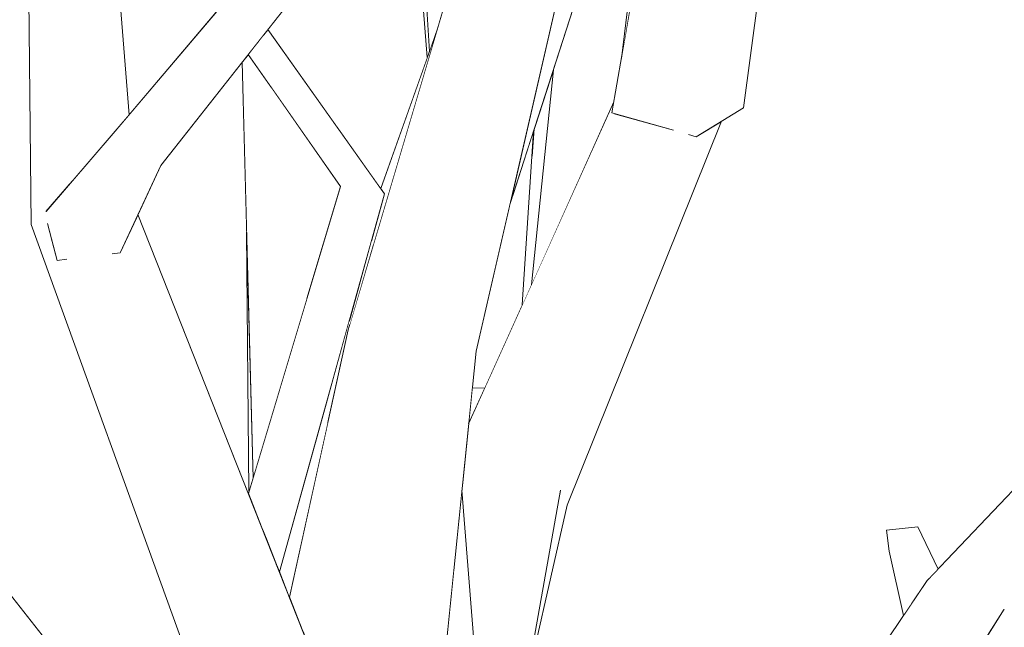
# Model space of a CAD drawing. Extents: x -289599 to -184549, y 66678 to 295474.
# Tile 156 of 256: x -266319 to -266200, y 71768 to 71842. Entities that reach past the tile are written whole.
import ezdxf

# ---------------------------------------------------------------- set-up
doc = ezdxf.new("R2010")
doc.units = 0
doc.header["$MEASUREMENT"] = 0
doc.linetypes.add('Wipeout_Contour', pattern=[1000, 0, -1000])
doc.layers.add('arch drzewa', color=8, linetype='Continuous')
doc.layers.add('Model Ściany', color=8, linetype='Continuous')
doc.layers.add('arch drzewa_Nr_Pióra__4', color=8, linetype='Continuous', lineweight=9)

msp = doc.modelspace()

# ---------------------------------------------------------------- wipeouts: each hides what was drawn before it
at = {"color": 254, "linetype": 'Wipeout_Contour', "lineweight": 0, "ltscale": 1292164.826964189}
msp.add_wipeout([(-266276.49, 71815.34), (-266279.17, 71805.66), (-266279.14, 71805.05), (-266276.28, 71814.66)], dxfattribs=at).dxf.layer = 'arch drzewa'
at = {"color": 254, "linetype": 'Wipeout_Contour', "lineweight": 0, "ltscale": 969072.903782}
msp.add_wipeout([(-266264.32, 71797.4), (-266264.76, 71793.07), (-266262.83, 71797.36)], dxfattribs=at).dxf.layer = 'arch drzewa'
at = {"color": 254, "linetype": 'Wipeout_Contour', "lineweight": 0, "ltscale": 1292077.270593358}
msp.add_wipeout([(-266266.54, 71775.58), (-266263.92, 71761.88), (-266263.8, 71762.78), (-266265.58, 71785.03)], dxfattribs=at).dxf.layer = 'arch drzewa'
at = {"color": 254, "linetype": 'Wipeout_Contour', "lineweight": 0, "ltscale": 969083.297147}
msp.add_wipeout([(-266272.3, 71760.23), (-266277.34, 71776.04), (-266276.37, 71760.29)], dxfattribs=at).dxf.layer = 'arch drzewa'
at = {"color": 254, "linetype": 'Wipeout_Contour', "lineweight": 0, "ltscale": 6782588.888371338}
msp.add_wipeout([(-266258.25, 71759.36), (-266261.38, 71741.95), (-266254.76, 71712.33), (-266252.76, 71713.08), (-266251.16, 71712.51), (-266212.19, 71769.87), (-266213.9, 71777.65), (-266214.23, 71780.21), (-266210.44, 71780.62), (-266207.98, 71775.5), (-266178.42, 71806.63), (-266151.46, 71844.8), (-266149.89, 71854.15), (-266149.89, 71964.95), (-266163.8, 71956.54), (-266202.2, 71923.95), (-266216.34, 71907.01), (-266222.84, 71897.11), (-266231.51, 71831.3), (-266234.19, 71829.66), (-266252.85, 71783.23)], dxfattribs=at).dxf.layer = 'Model Ściany'
at = {"color": 254, "linetype": 'Wipeout_Contour', "lineweight": 0, "ltscale": 1615211.110830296}
msp.add_wipeout([(-266270.76, 71858.24), (-266269.5, 71838.1), (-266268.52, 71840.85), (-266265.15, 71852.24), (-266270.66, 71859.78)], dxfattribs=at).dxf.layer = 'Model Ściany'
at = {"color": 254, "linetype": 'Wipeout_Contour', "lineweight": 0, "ltscale": 11955373.70030712}
msp.add_wipeout([(-266479.89, 71855.77), (-266479.89, 71770.93), (-266477.09, 71767.03), (-266444.16, 71748.98), (-266467.59, 71793.47), (-266464.97, 71794.44), (-266462.45, 71795.05), (-266435.77, 71744.38), (-266434.44, 71743.65), (-266399.41, 71719.01), (-266388.92, 71656.11), (-266385.39, 71653.39), (-266376.62, 71667.3), (-266372.94, 71667.54), (-266372.15, 71664.98), (-266379.12, 71649.67), (-266379.55, 71648.9), (-266377.2, 71647.1), (-266366.81, 71641.37), (-266364.1, 71640.5), (-266363.57, 71639.58), (-266349.42, 71631.77), (-266343.81, 71626.14), (-266340.49, 71638.14), (-266336.54, 71656.82), (-266323.29, 71684.31), (-266322.65, 71712.86), (-266335.69, 71728.58), (-266338.23, 71731.59), (-266337.71, 71747.93), (-266333.75, 71748.21), (-266333.11, 71732.02), (-266319.09, 71716.89), (-266303.83, 71733.91), (-266332.73, 71771.96), (-266368.15, 71803.53), (-266425.78, 71838.86)], dxfattribs=at).dxf.layer = 'Model Ściany'

# ---------------------------------------------------------------- next in the draw order: wipeouts: each hides what was drawn before it
at = {"color": 254, "linetype": 'Wipeout_Contour', "lineweight": 0, "ltscale": 1292173.767367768}
msp.add_wipeout([(-266271.49, 71859), (-266269.76, 71837.36), (-266269.5, 71838.1), (-266270.76, 71858.24)], dxfattribs=at).dxf.layer = 'arch drzewa'
at = {"color": 254, "linetype": 'Wipeout_Contour', "lineweight": 0, "ltscale": 1615207.373701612}
msp.add_wipeout([(-266279.17, 71805.66), (-266282.15, 71794.93), (-266281.83, 71793), (-266279.32, 71804.42), (-266279.14, 71805.05)], dxfattribs=at).dxf.layer = 'arch drzewa'
at = {"color": 254, "linetype": 'Wipeout_Contour', "lineweight": 0, "ltscale": 1291872.270544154}
msp.add_wipeout([(-266210.44, 71780.62), (-266214.23, 71780.21), (-266209.03, 71774.4), (-266207.98, 71775.5)], dxfattribs=at).dxf.layer = 'arch drzewa'
at = {"color": 254, "linetype": 'Wipeout_Contour', "lineweight": 0, "ltscale": 969093.303358}
msp.add_wipeout([(-266277.34, 71776.04), (-266278.62, 71773.74), (-266276.37, 71760.29)], dxfattribs=at).dxf.layer = 'arch drzewa'
at = {"color": 254, "linetype": 'Wipeout_Contour', "lineweight": 0, "ltscale": 1292073.155707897}
msp.add_wipeout([(-266266.54, 71775.58), (-266268.1, 71760.18), (-266264.09, 71760.12), (-266263.92, 71761.88)], dxfattribs=at).dxf.layer = 'arch drzewa'
at = {"color": 254, "linetype": 'Wipeout_Contour', "lineweight": 0, "ltscale": 15188087.62771807}
msp.add_wipeout([(-266479.89, 71860.43), (-266428.4, 71845.21), (-266449.83, 71884.07), (-266448.61, 71886.21), (-266445.07, 71886.17), (-266421.25, 71842.97), (-266361.57, 71808.06), (-266331.3, 71782.89), (-266331.2, 71820.67), (-266353.72, 71866.74), (-266402.52, 71882.33), (-266430.02, 71914.64), (-266427.35, 71916.35), (-266425.68, 71916.33), (-266399.36, 71886.11), (-266357.78, 71872.5), (-266378.16, 71900.47), (-266371.39, 71933.79), (-266370.23, 71934.27), (-266367.63, 71933.72), (-266373.73, 71903.25), (-266347.09, 71869.33), (-266347.13, 71869.02), (-266346.6, 71868.84), (-266322.23, 71820.83), (-266321.13, 71773.58), (-266290.94, 71735.3), (-266290.99, 71743.4), (-266317.65, 71817.19), (-266318.11, 71861.19), (-266301.21, 71907.91), (-266302.84, 71910.65), (-266320.34, 71936.41), (-266320.23, 71939.76), (-266320.09, 71941.15), (-266318.92, 71962.94), (-266318.12, 71963.74), (-266319.28, 71966.28), (-266323.73, 71972.09), (-266342.4, 71994.97), (-266343.09, 71995.68), (-266343.76, 71995.67), (-266343.78, 71996.38), (-266400.1, 72054.07), (-266400.28, 72053.97), (-266461.84, 72079.46), (-266479.89, 72098.57)], dxfattribs=at).dxf.layer = 'Model Ściany'
at = {"color": 254, "linetype": 'Wipeout_Contour', "lineweight": 0, "ltscale": 1615102.692316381}
msp.add_wipeout([(-266254.51, 71835.9), (-266257.18, 71809.88), (-266247.2, 71832.01), (-266246.29, 71837.26), (-266241.64, 71875.7)], dxfattribs=at).dxf.layer = 'Model Ściany'
at = {"color": 254, "linetype": 'Wipeout_Contour', "lineweight": 0, "ltscale": 4520994.554779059}
msp.add_wipeout([(-266202.95, 71766), (-266189.98, 71743.69), (-266162.71, 71762.74), (-266160.8, 71761.32), (-266159.03, 71759.67), (-266187.43, 71739.3), (-266177.45, 71722.14), (-266149.89, 71733.12), (-266149.89, 71822.25), (-266153.89, 71829.18), (-266153.91, 71830.25), (-266153.75, 71831.21), (-266170.68, 71805.29), (-266199.99, 71770.66)], dxfattribs=at).dxf.layer = 'Model Ściany'

# ---------------------------------------------------------------- next in the draw order: wipeouts: each hides what was drawn before it
at = {"color": 254, "linetype": 'Wipeout_Contour', "lineweight": 0, "ltscale": 1615104.631000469}
msp.add_wipeout([(-266241.64, 71875.7), (-266246.29, 71837.26), (-266239.57, 71875.98), (-266239.71, 71879.02), (-266241.11, 71877.34)], dxfattribs=at).dxf.layer = 'arch drzewa'
at = {"color": 254, "linetype": 'Wipeout_Contour', "lineweight": 0, "ltscale": 1615234.142906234}
msp.add_wipeout([(-266280.96, 71851.1), (-266275.34, 71821.67), (-266269.76, 71837.36), (-266271.49, 71859), (-266274.75, 71859.01)], dxfattribs=at).dxf.layer = 'arch drzewa'
at = {"color": 254, "linetype": 'Wipeout_Contour', "lineweight": 0, "ltscale": 1615117.730222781}
msp.add_wipeout([(-266258.27, 71807.46), (-266257.18, 71809.88), (-266254.51, 71835.9), (-266256.82, 71828.75), (-266257.1, 71825.46)], dxfattribs=at).dxf.layer = 'arch drzewa'
at = {"color": 254, "linetype": 'Wipeout_Contour', "lineweight": 0, "ltscale": 1291871.647815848}
msp.add_wipeout([(-266214.23, 71780.21), (-266211.2, 71771.33), (-266209.31, 71774.1), (-266209.03, 71774.4)], dxfattribs=at).dxf.layer = 'arch drzewa'
at = {"color": 254, "linetype": 'Wipeout_Contour', "lineweight": 0, "ltscale": 2584548.356798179}
msp.add_wipeout([(-266332.73, 71771.96), (-266290.92, 71731.74), (-266290.94, 71735.3), (-266322.92, 71775.85), (-266323.49, 71772.33), (-266324.07, 71772.25), (-266328.69, 71772.33), (-266329.93, 71773.15)], dxfattribs=at).dxf.layer = 'arch drzewa'
at = {"color": 254, "linetype": 'Wipeout_Contour', "lineweight": 0, "ltscale": 1292305.018951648}
msp.add_wipeout([(-266308.21, 71860.61), (-266305.82, 71830.45), (-266295.15, 71843.05), (-266307.97, 71861.36)], dxfattribs=at).dxf.layer = 'Model Ściany'

# ---------------------------------------------------------------- next in the draw order: wipeouts: each hides what was drawn before it
at = {"color": 254, "linetype": 'Wipeout_Contour', "lineweight": 0, "ltscale": 1292321.025094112}
msp.add_wipeout([(-266308.21, 71860.61), (-266315.4, 71858.02), (-266307.5, 71828.47), (-266305.82, 71830.45)], dxfattribs=at).dxf.layer = 'arch drzewa'
at = {"color": 254, "linetype": 'Wipeout_Contour', "lineweight": 0, "ltscale": 1615241.045610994}
msp.add_wipeout([(-266281.91, 71849.89), (-266280.61, 71828.86), (-266275.39, 71821.52), (-266275.34, 71821.67), (-266280.96, 71851.1)], dxfattribs=at).dxf.layer = 'arch drzewa'
at = {"color": 254, "linetype": 'Wipeout_Contour', "lineweight": 0, "ltscale": 969076.220427}
msp.add_wipeout([(-266257.1, 71825.46), (-266256.82, 71828.75), (-266256.9, 71828.51)], dxfattribs=at).dxf.layer = 'arch drzewa'
at = {"color": 254, "linetype": 'Wipeout_Contour', "lineweight": 0, "ltscale": 1291877.938385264}
msp.add_wipeout([(-266211.2, 71771.33), (-266214.23, 71780.21), (-266213.9, 71777.65), (-266211.25, 71771.25)], dxfattribs=at).dxf.layer = 'arch drzewa'
at = {"color": 254, "linetype": 'Wipeout_Contour', "lineweight": 0, "ltscale": 1292186.103602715}
msp.add_wipeout([(-266332.73, 71771.96), (-266293.02, 71719.68), (-266290.85, 71719.82), (-266290.92, 71731.74)], dxfattribs=at).dxf.layer = 'arch drzewa'
at = {"color": 254, "linetype": 'Wipeout_Contour', "lineweight": 0, "ltscale": 1938352.762594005}
msp.add_wipeout([(-266301.96, 71824.32), (-266304.75, 71818.37), (-266291.39, 71784.64), (-266291.33, 71784.86), (-266291.61, 71816.25), (-266292.16, 71836.82)], dxfattribs=at).dxf.layer = 'Model Ściany'

# ---------------------------------------------------------------- next in the draw order: linework, layer by layer
at = {"layer": 'arch drzewa_Nr_Pióra__4', "linetype": 'Continuous'}
msp.add_line((-266210.44, 71780.62), (-266214.23, 71780.21), dxfattribs=at)

# ---------------------------------------------------------------- next in the draw order: wipeouts: each hides what was drawn before it
at = {"color": 254, "linetype": 'Wipeout_Contour', "lineweight": 0, "ltscale": 1292316.730890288}
msp.add_wipeout([(-266315.4, 71858.02), (-266312.63, 71822.52), (-266307.51, 71828.46), (-266307.5, 71828.47)], dxfattribs=at).dxf.layer = 'arch drzewa'
at = {"color": 254, "linetype": 'Wipeout_Contour', "lineweight": 0, "ltscale": 1938333.048834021}
msp.add_wipeout([(-266284.88, 71846.1), (-266289.06, 71840.77), (-266280.61, 71828.86), (-266281.91, 71849.89), (-266283.87, 71847.38), (-266283.64, 71846.33)], dxfattribs=at).dxf.layer = 'arch drzewa'
at = {"color": 254, "linetype": 'Wipeout_Contour', "lineweight": 0, "ltscale": 1292094.698504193}
msp.add_wipeout([(-266256.9, 71828.51), (-266259.42, 71820.72), (-266259.11, 71805.61), (-266258.27, 71807.46)], dxfattribs=at).dxf.layer = 'arch drzewa'
at = {"color": 254, "linetype": 'Wipeout_Contour', "lineweight": 0, "ltscale": 968906.31025}
msp.add_wipeout([(-266213.9, 71777.65), (-266212.19, 71769.87), (-266211.25, 71771.25)], dxfattribs=at).dxf.layer = 'arch drzewa'

# ---------------------------------------------------------------- next in the draw order: linework, layer by layer
at = {"layer": 'arch drzewa_Nr_Pióra__4', "linetype": 'Continuous'}
msp.add_line((-266214.23, 71780.21), (-266213.9, 71777.65), dxfattribs=at)

# ---------------------------------------------------------------- next in the draw order: wipeouts: each hides what was drawn before it
at = {"color": 254, "linetype": 'Wipeout_Contour', "lineweight": 0, "ltscale": 1292339.070735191}
msp.add_wipeout([(-266315.4, 71858.02), (-266318.11, 71861.19), (-266313.07, 71822.01), (-266312.63, 71822.52)], dxfattribs=at).dxf.layer = 'arch drzewa'
at = {"color": 254, "linetype": 'Wipeout_Contour', "lineweight": 0, "ltscale": 969151.109188}
msp.add_wipeout([(-266280.25, 71821.78), (-266288.63, 71833.74), (-266284.35, 71808.11)], dxfattribs=at).dxf.layer = 'arch drzewa'
at = {"color": 254, "linetype": 'Wipeout_Contour', "lineweight": 0, "ltscale": 1938148.518729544}
msp.add_wipeout([(-266263.87, 71801.86), (-266264.32, 71797.4), (-266262.83, 71797.36), (-266259.11, 71805.61), (-266259.42, 71820.72), (-266259.75, 71819.72)], dxfattribs=at).dxf.layer = 'arch drzewa'
at = {"color": 254, "linetype": 'Wipeout_Contour', "lineweight": 0, "ltscale": 1291883.489436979}
msp.add_wipeout([(-266206.31, 71773.26), (-266244.83, 71701.67), (-266244.32, 71700.73), (-266199.99, 71770.66)], dxfattribs=at).dxf.layer = 'arch drzewa'

# ---------------------------------------------------------------- next in the draw order: wipeouts: each hides what was drawn before it
at = {"color": 254, "linetype": 'Wipeout_Contour', "lineweight": 0, "ltscale": 1615275.07400739}
msp.add_wipeout([(-266292.16, 71836.82), (-266290.83, 71786.5), (-266284.35, 71808.11), (-266288.63, 71833.74), (-266291.43, 71837.75)], dxfattribs=at).dxf.layer = 'arch drzewa'
at = {"color": 254, "linetype": 'Wipeout_Contour', "lineweight": 0, "ltscale": 968932.802167}
msp.add_wipeout([(-266206.31, 71773.26), (-266248.42, 71708.2), (-266244.83, 71701.67)], dxfattribs=at).dxf.layer = 'arch drzewa'

# ---------------------------------------------------------------- next in the draw order: wipeouts: each hides what was drawn before it
at = {"color": 254, "linetype": 'Wipeout_Contour', "lineweight": 0, "ltscale": 969152.114039}
msp.add_wipeout([(-266290.83, 71786.5), (-266291.61, 71816.25), (-266291.33, 71784.86)], dxfattribs=at).dxf.layer = 'arch drzewa'
at = {"color": 254, "linetype": 'Wipeout_Contour', "lineweight": 0, "ltscale": 1292165.277470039}
msp.add_wipeout([(-266282.15, 71794.93), (-266287.64, 71775.16), (-266286.42, 71772.08), (-266281.83, 71793)], dxfattribs=at).dxf.layer = 'arch drzewa'
at = {"color": 254, "linetype": 'Wipeout_Contour', "lineweight": 0, "ltscale": 1291904.768132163}
msp.add_wipeout([(-266209.31, 71774.1), (-266248.74, 71708.77), (-266248.42, 71708.2), (-266206.31, 71773.26)], dxfattribs=at).dxf.layer = 'arch drzewa'

# ---------------------------------------------------------------- next in the draw order: wipeouts: each hides what was drawn before it
at = {"color": 254, "linetype": 'Wipeout_Contour', "lineweight": 0, "ltscale": 968860.106273}
msp.add_wipeout([(-266175.34, 71808.43), (-266206.31, 71773.26), (-266199.99, 71770.66)], dxfattribs=at).dxf.layer = 'arch drzewa'
at = {"color": 254, "linetype": 'Wipeout_Contour', "lineweight": 0, "ltscale": 1291935.510696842}
msp.add_wipeout([(-266251.16, 71712.51), (-266250.7, 71712.34), (-266248.74, 71708.77), (-266209.31, 71774.1)], dxfattribs=at).dxf.layer = 'arch drzewa'
at = {"color": 254, "linetype": 'Wipeout_Contour', "lineweight": 0, "ltscale": 1292131.009066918}
msp.add_wipeout([(-266278.62, 71773.74), (-266284.78, 71767.93), (-266281.62, 71759.97), (-266276.37, 71760.29)], dxfattribs=at).dxf.layer = 'arch drzewa'

# ---------------------------------------------------------------- next in the draw order: linework, layer by layer
at = {"layer": 'arch drzewa_Nr_Pióra__4', "linetype": 'Continuous'}
for p, q in [((-266212.19, 71769.87), (-266213.9, 71777.65)), ((-266244.32, 71700.73), (-266199.99, 71770.66))]:
    msp.add_line(p, q, dxfattribs=at)

# ---------------------------------------------------------------- next in the draw order: wipeouts: each hides what was drawn before it
at = {"color": 254, "linetype": 'Wipeout_Contour', "lineweight": 0, "ltscale": 1938362.302543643}
msp.add_wipeout([(-266310.24, 71814.04), (-266311.86, 71812.62), (-266263.64, 71714.54), (-266304.75, 71818.37), (-266306.9, 71813.76), (-266307.77, 71813.66)], dxfattribs=at).dxf.layer = 'arch drzewa'
at = {"color": 254, "linetype": 'Wipeout_Contour', "lineweight": 0, "ltscale": 968848.910979}
msp.add_wipeout([(-266206.31, 71773.26), (-266175.34, 71808.43), (-266178.42, 71806.63)], dxfattribs=at).dxf.layer = 'arch drzewa'

# ---------------------------------------------------------------- next in the draw order: wipeouts: each hides what was drawn before it
at = {"color": 254, "linetype": 'Wipeout_Contour', "lineweight": 0, "ltscale": 969088.894721}
msp.add_wipeout([(-266263.64, 71714.54), (-266311.86, 71812.62), (-266270.67, 71709.93)], dxfattribs=at).dxf.layer = 'arch drzewa'
at = {"color": 254, "linetype": 'Wipeout_Contour', "lineweight": 0, "ltscale": 968872.415465}
msp.add_wipeout([(-266178.42, 71806.63), (-266209.31, 71774.1), (-266206.31, 71773.26)], dxfattribs=at).dxf.layer = 'arch drzewa'

# ---------------------------------------------------------------- next in the draw order: linework, layer by layer
at = {"layer": 'arch drzewa_Nr_Pióra__4', "linetype": 'Continuous'}
for p, q in [((-266209.31, 71774.1), (-266178.42, 71806.63)), ((-266207.98, 71775.5), (-266210.44, 71780.62)), ((-266251.16, 71712.51), (-266209.31, 71774.1))]:
    msp.add_line(p, q, dxfattribs=at)

# ---------------------------------------------------------------- next in the draw order: wipeouts: each hides what was drawn before it
at = {"color": 254, "linetype": 'Wipeout_Contour', "lineweight": 0, "ltscale": 2261473.606361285}
msp.add_wipeout([(-266315.15, 71815.22), (-266317.65, 71817.19), (-266270.67, 71709.93), (-266311.86, 71812.62), (-266313.03, 71813.54), (-266313.36, 71812.96), (-266314.53, 71812.82)], dxfattribs=at).dxf.layer = 'arch drzewa'
at = {"color": 254, "linetype": 'Wipeout_Contour', "lineweight": 0, "ltscale": 2907132.458898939}
msp.add_wipeout([(-266264.09, 71760.12), (-266267.36, 71731.72), (-266267.27, 71723.71), (-266265.47, 71719.17), (-266253.64, 71785.03), (-266265.5, 71785.79), (-266265.58, 71785.03), (-266263.8, 71762.78), (-266263.92, 71761.88)], dxfattribs=at).dxf.layer = 'arch drzewa'

# ---------------------------------------------------------------- next in the draw order: wipeouts: each hides what was drawn before it
at = {"color": 254, "linetype": 'Wipeout_Contour', "lineweight": 0, "ltscale": 1938161.017378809}
msp.add_wipeout([(-266270.67, 71709.93), (-266317.65, 71817.19), (-266280.4, 71714.07), (-266276.84, 71712.56), (-266277.27, 71713.71), (-266275.69, 71712.07)], dxfattribs=at).dxf.layer = 'arch drzewa'
at = {"color": 254, "linetype": 'Wipeout_Contour', "lineweight": 0, "ltscale": 969032.3773}
msp.add_wipeout([(-266258.25, 71759.36), (-266252.85, 71783.23), (-266253.64, 71785.03)], dxfattribs=at).dxf.layer = 'arch drzewa'

# ---------------------------------------------------------------- next in the draw order: linework, layer by layer
at = {"layer": 'arch drzewa_Nr_Pióra__4', "linetype": 'Continuous'}
msp.add_line((-266290.94, 71735.3), (-266322.96, 71775.91), dxfattribs=at)

# ---------------------------------------------------------------- next in the draw order: wipeouts: each hides what was drawn before it
at = {"color": 254, "linetype": 'Wipeout_Contour', "lineweight": 0, "ltscale": 1938490.483692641}
msp.add_wipeout([(-266313.07, 71822.01), (-266318.11, 71861.19), (-266317.65, 71817.19), (-266315.15, 71815.22), (-266315.59, 71816.89), (-266315.84, 71818.8)], dxfattribs=at).dxf.layer = 'arch drzewa'
at = {"color": 254, "linetype": 'Wipeout_Contour', "lineweight": 0, "ltscale": 1292045.226473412}
msp.add_wipeout([(-266253.64, 71785.03), (-266237.74, 71829.57), (-266240.24, 71828.64), (-266247.15, 71830.6)], dxfattribs=at).dxf.layer = 'arch drzewa'
at = {"color": 254, "linetype": 'Wipeout_Contour', "lineweight": 0, "ltscale": 969211.642455}
msp.add_wipeout([(-266306.9, 71813.76), (-266301.96, 71824.32), (-266307.4, 71824.37)], dxfattribs=at).dxf.layer = 'arch drzewa'
at = {"color": 254, "linetype": 'Wipeout_Contour', "lineweight": 0, "ltscale": 1292169.534639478}
msp.add_wipeout([(-266277.56, 71821.68), (-266287.87, 71775.75), (-266287.64, 71775.16), (-266274.95, 71820.89)], dxfattribs=at).dxf.layer = 'arch drzewa'
at = {"color": 254, "linetype": 'Wipeout_Contour', "lineweight": 0, "ltscale": 969223.591087}
msp.add_wipeout([(-266311.99, 71814.32), (-266311.86, 71812.62), (-266310.24, 71814.04)], dxfattribs=at).dxf.layer = 'arch drzewa'

# ---------------------------------------------------------------- next in the draw order: linework, layer by layer
at = {"layer": 'arch drzewa_Nr_Pióra__4', "linetype": 'Continuous'}
msp.add_line((-266317.65, 71817.19), (-266318.11, 71861.19), dxfattribs=at)

# ---------------------------------------------------------------- next in the draw order: wipeouts: each hides what was drawn before it
at = {"color": 254, "linetype": 'Wipeout_Contour', "lineweight": 0, "ltscale": 969130.673011}
msp.add_wipeout([(-266277.56, 71821.68), (-266289.24, 71779.21), (-266287.87, 71775.75)], dxfattribs=at).dxf.layer = 'arch drzewa'
at = {"color": 254, "linetype": 'Wipeout_Contour', "lineweight": 0, "ltscale": 969225.710591}
msp.add_wipeout([(-266311.86, 71812.62), (-266311.99, 71814.32), (-266312.07, 71814.23)], dxfattribs=at).dxf.layer = 'arch drzewa'

# ---------------------------------------------------------------- next in the draw order: wipeouts: each hides what was drawn before it
at = {"color": 254, "linetype": 'Wipeout_Contour', "lineweight": 0, "ltscale": 1292180.210070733}
msp.add_wipeout([(-266289.62, 71780.15), (-266289.24, 71779.21), (-266277.56, 71821.68), (-266280.25, 71821.78)], dxfattribs=at).dxf.layer = 'arch drzewa'
at = {"color": 254, "linetype": 'Wipeout_Contour', "lineweight": 0, "ltscale": 969226.888454}
msp.add_wipeout([(-266313.03, 71813.54), (-266311.86, 71812.62), (-266312.07, 71814.23)], dxfattribs=at).dxf.layer = 'arch drzewa'

# ---------------------------------------------------------------- next in the draw order: wipeouts: each hides what was drawn before it
at = {"color": 254, "linetype": 'Wipeout_Contour', "lineweight": 0, "ltscale": 2907668.754609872}
msp.add_wipeout([(-266307.4, 71824.37), (-266314.53, 71812.82), (-266313.36, 71812.96), (-266313.03, 71813.54), (-266312.07, 71814.23), (-266311.99, 71814.32), (-266310.24, 71814.04), (-266307.77, 71813.66), (-266306.9, 71813.76)], dxfattribs=at).dxf.layer = 'arch drzewa'
at = {"color": 254, "linetype": 'Wipeout_Contour', "lineweight": 0, "ltscale": 969139.539452}
msp.add_wipeout([(-266291.39, 71784.64), (-266289.62, 71780.15), (-266280.25, 71821.78)], dxfattribs=at).dxf.layer = 'arch drzewa'

# ---------------------------------------------------------------- next in the draw order: linework, layer by layer
at = {"layer": 'arch drzewa_Nr_Pióra__4', "linetype": 'Continuous'}
msp.add_line((-266291.33, 71784.86), (-266291.61, 71816.25), dxfattribs=at)

# ---------------------------------------------------------------- next in the draw order: wipeouts: each hides what was drawn before it
at = {"color": 254, "linetype": 'Wipeout_Contour', "lineweight": 0, "ltscale": 969160.51194}
msp.add_wipeout([(-266289.06, 71840.77), (-266289.64, 71840.03), (-266274.95, 71820.89)], dxfattribs=at).dxf.layer = 'arch drzewa'
at = {"color": 254, "linetype": 'Wipeout_Contour', "lineweight": 0, "ltscale": 969225.997788}
msp.add_wipeout([(-266314.53, 71812.82), (-266307.4, 71824.37), (-266307.51, 71828.46)], dxfattribs=at).dxf.layer = 'arch drzewa'

# ---------------------------------------------------------------- next in the draw order: wipeouts: each hides what was drawn before it
at = {"color": 254, "linetype": 'Wipeout_Contour', "lineweight": 0, "ltscale": 1292205.33129271}
msp.add_wipeout([(-266289.64, 71840.03), (-266290.24, 71839.27), (-266277.56, 71821.68), (-266274.95, 71820.89)], dxfattribs=at).dxf.layer = 'arch drzewa'
at = {"color": 254, "linetype": 'Wipeout_Contour', "lineweight": 0, "ltscale": 1292310.931958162}
msp.add_wipeout([(-266315.84, 71818.8), (-266315.59, 71816.89), (-266314.53, 71812.82), (-266307.51, 71828.46)], dxfattribs=at).dxf.layer = 'arch drzewa'

# ---------------------------------------------------------------- next in the draw order: linework, layer by layer
at = {"layer": 'arch drzewa_Nr_Pióra__4', "linetype": 'Continuous'}
for p, q in [((-266314.53, 71812.82), (-266315.69, 71817.29)), ((-266306.9, 71813.76), (-266307.88, 71813.64)), ((-266313.33, 71812.97), (-266314.53, 71812.82))]:
    msp.add_line(p, q, dxfattribs=at)

# ---------------------------------------------------------------- next in the draw order: wipeouts: each hides what was drawn before it
at = {"color": 254, "linetype": 'Wipeout_Contour', "lineweight": 0, "ltscale": 969164.640564}
msp.add_wipeout([(-266290.24, 71839.27), (-266290.61, 71838.8), (-266277.56, 71821.68)], dxfattribs=at).dxf.layer = 'arch drzewa'

# ---------------------------------------------------------------- next in the draw order: wipeouts: each hides what was drawn before it
at = {"color": 254, "linetype": 'Wipeout_Contour', "lineweight": 0, "ltscale": 1292212.093191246}
msp.add_wipeout([(-266290.61, 71838.8), (-266291.43, 71837.75), (-266280.25, 71821.78), (-266277.56, 71821.68)], dxfattribs=at).dxf.layer = 'arch drzewa'

# ---------------------------------------------------------------- next in the draw order: wipeouts: each hides what was drawn before it
at = {"color": 254, "linetype": 'Wipeout_Contour', "lineweight": 0, "ltscale": 1938299.447448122}
msp.add_wipeout([(-266267.32, 71873.81), (-266301.96, 71824.32), (-266264.47, 71872.12), (-266267.16, 71872.92), (-266267.16, 71872.99), (-266266.82, 71873.7)], dxfattribs=at).dxf.layer = 'arch drzewa'

# ---------------------------------------------------------------- next in the draw order: wipeouts: each hides what was drawn before it
at = {"color": 254, "linetype": 'Wipeout_Contour', "lineweight": 0, "ltscale": 969187.819293}
msp.add_wipeout([(-266307.4, 71824.37), (-266301.96, 71824.32), (-266267.32, 71873.81)], dxfattribs=at).dxf.layer = 'arch drzewa'
at = {"color": 254, "linetype": 'Wipeout_Contour', "lineweight": 0, "ltscale": 1938110.429273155}
msp.add_wipeout([(-266265.5, 71785.79), (-266253.64, 71785.03), (-266247.15, 71830.6), (-266247.43, 71830.68), (-266247.2, 71832.01), (-266264.76, 71793.07)], dxfattribs=at).dxf.layer = 'arch drzewa'

# ---------------------------------------------------------------- next in the draw order: wipeouts: each hides what was drawn before it
at = {"color": 254, "linetype": 'Wipeout_Contour', "lineweight": 0, "ltscale": 1615262.925485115}
msp.add_wipeout([(-266267.36, 71875.82), (-266307.4, 71824.37), (-266267.32, 71873.81), (-266267.25, 71874.65), (-266267.28, 71874.63)], dxfattribs=at).dxf.layer = 'arch drzewa'
at = {"color": 254, "linetype": 'Wipeout_Contour', "lineweight": 0, "ltscale": 1615036.099061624}
msp.add_wipeout([(-266237.91, 71829), (-266252.85, 71783.23), (-266234.19, 71829.66), (-266237.25, 71827.79), (-266238.14, 71828.04)], dxfattribs=at).dxf.layer = 'arch drzewa'
at = {"color": 254, "linetype": 'Wipeout_Contour', "lineweight": 0, "ltscale": 969086.510486}
msp.add_wipeout([(-266268.38, 71757.49), (-266263.87, 71801.86), (-266279.32, 71804.42)], dxfattribs=at).dxf.layer = 'arch drzewa'

# ---------------------------------------------------------------- next in the draw order: linework, layer by layer
at = {"layer": 'arch drzewa_Nr_Pióra__4', "linetype": 'Continuous'}
for p, q in [((-266262.83, 71797.36), (-266264.32, 71797.4)), ((-266263.76, 71762.23), (-266265.58, 71785.03))]:
    msp.add_line(p, q, dxfattribs=at)

# ---------------------------------------------------------------- next in the draw order: wipeouts: each hides what was drawn before it
at = {"color": 254, "linetype": 'Wipeout_Contour', "lineweight": 0, "ltscale": 1292242.488390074}
msp.add_wipeout([(-266307.51, 71828.46), (-266307.4, 71824.37), (-266267.36, 71875.82), (-266267.36, 71875.84)], dxfattribs=at).dxf.layer = 'arch drzewa'
at = {"color": 254, "linetype": 'Wipeout_Contour', "lineweight": 0, "ltscale": 1292036.527754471}
msp.add_wipeout([(-266253.64, 71785.03), (-266252.85, 71783.23), (-266237.91, 71829), (-266237.74, 71829.57)], dxfattribs=at).dxf.layer = 'arch drzewa'
at = {"color": 254, "linetype": 'Wipeout_Contour', "lineweight": 0, "ltscale": 2584249.664641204}
msp.add_wipeout([(-266286.42, 71772.08), (-266284.78, 71767.93), (-266278.62, 71773.74), (-266277.34, 71776.04), (-266272.3, 71760.23), (-266271.63, 71757.94), (-266268.38, 71757.49), (-266279.32, 71804.42)], dxfattribs=at).dxf.layer = 'arch drzewa'

# ---------------------------------------------------------------- next in the draw order: linework, layer by layer
at = {"layer": 'arch drzewa_Nr_Pióra__4', "linetype": 'Continuous'}
for p, q in [((-266305.82, 71830.45), (-266308.21, 71860.61)), ((-266280.25, 71821.78), (-266291.43, 71837.75)), ((-266290.83, 71786.5), (-266292.16, 71836.82)), ((-266315.88, 71818.75), (-266307.51, 71828.46)), ((-266306.9, 71813.76), (-266301.96, 71824.32)), ((-266291.39, 71784.64), (-266280.25, 71821.78)), ((-266280.4, 71714.07), (-266317.65, 71817.19)), ((-266265.47, 71719.17), (-266253.64, 71785.03)), ((-266253.75, 71784.5), (-266253.64, 71785.03)), ((-266258.25, 71759.36), (-266252.85, 71783.23))]:
    msp.add_line(p, q, dxfattribs=at)

# ---------------------------------------------------------------- next in the draw order: wipeouts: each hides what was drawn before it
at = {"color": 254, "linetype": 'Wipeout_Contour', "lineweight": 0, "ltscale": 1938104.773629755}
msp.add_wipeout([(-266233.75, 71909.52), (-266237.25, 71827.79), (-266226.94, 71906.45), (-266226.95, 71906.46), (-266232.87, 71908.69), (-266232.66, 71909.1)], dxfattribs=at).dxf.layer = 'arch drzewa'
at = {"color": 254, "linetype": 'Wipeout_Contour', "lineweight": 0, "ltscale": 969091.157057}
msp.add_wipeout([(-266263.87, 71801.86), (-266248.73, 71867.43), (-266259.57, 71870.66)], dxfattribs=at).dxf.layer = 'arch drzewa'

# ---------------------------------------------------------------- next in the draw order: wipeouts: each hides what was drawn before it
at = {"color": 254, "linetype": 'Wipeout_Contour', "lineweight": 0, "ltscale": 2261077.22924439}
msp.add_wipeout([(-266233.75, 71909.52), (-266247.43, 71830.68), (-266240.24, 71828.64), (-266237.74, 71829.57), (-266237.91, 71829), (-266238.14, 71828.04), (-266237.25, 71827.79)], dxfattribs=at).dxf.layer = 'arch drzewa'
at = {"color": 254, "linetype": 'Wipeout_Contour', "lineweight": 0, "ltscale": 1938071.498071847}
msp.add_wipeout([(-266226.91, 71906.41), (-266231.51, 71831.3), (-266221.25, 71909.14), (-266224.21, 71907.96), (-266226.29, 71905.66), (-266226.4, 71905.82)], dxfattribs=at).dxf.layer = 'arch drzewa'
at = {"color": 254, "linetype": 'Wipeout_Contour', "lineweight": 0, "ltscale": 1292144.740693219}
msp.add_wipeout([(-266259.68, 71870.69), (-266279.32, 71804.42), (-266263.87, 71801.86), (-266259.57, 71870.66)], dxfattribs=at).dxf.layer = 'arch drzewa'

# ---------------------------------------------------------------- next in the draw order: linework, layer by layer
at = {"layer": 'arch drzewa_Nr_Pióra__4', "linetype": 'Continuous'}
for p, q in [((-266286.42, 71772.08), (-266279.32, 71804.42)), ((-266268.38, 71757.49), (-266263.87, 71801.86))]:
    msp.add_line(p, q, dxfattribs=at)

# ---------------------------------------------------------------- next in the draw order: wipeouts: each hides what was drawn before it
at = {"color": 254, "linetype": 'Wipeout_Contour', "lineweight": 0, "ltscale": 1292039.533620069}
msp.add_wipeout([(-266237.25, 71827.79), (-266231.51, 71831.3), (-266226.91, 71906.41), (-266226.94, 71906.45)], dxfattribs=at).dxf.layer = 'arch drzewa'
at = {"color": 254, "linetype": 'Wipeout_Contour', "lineweight": 0, "ltscale": 2261175.935057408}
msp.add_wipeout([(-266252.97, 71849.05), (-266259.75, 71819.72), (-266241.11, 71877.34), (-266246.36, 71871.05), (-266245.03, 71870.65), (-266244.82, 71867.69), (-266247.94, 71867.4)], dxfattribs=at).dxf.layer = 'arch drzewa'
at = {"color": 254, "linetype": 'Wipeout_Contour', "lineweight": 0, "ltscale": 1615203.37714916}
msp.add_wipeout([(-266276.49, 71815.34), (-266276.28, 71814.66), (-266268.52, 71840.85), (-266275.39, 71821.52), (-266274.95, 71820.89)], dxfattribs=at).dxf.layer = 'arch drzewa'

# ---------------------------------------------------------------- next in the draw order: linework, layer by layer
at = {"layer": 'arch drzewa_Nr_Pióra__4', "linetype": 'Continuous'}
for p, q in [((-266247.43, 71830.68), (-266233.75, 71909.52)), ((-266231.51, 71831.3), (-266221.25, 71909.14)), ((-266259.75, 71819.72), (-266241.11, 71877.34)), ((-266307.51, 71828.46), (-266267.36, 71875.84)), ((-266246.29, 71837.26), (-266241.64, 71875.7)), ((-266301.96, 71824.32), (-266264.47, 71872.12)), ((-266279.32, 71804.42), (-266259.68, 71870.69)), ((-266263.87, 71801.86), (-266248.73, 71867.43)), ((-266269.76, 71837.36), (-266271.49, 71859)), ((-266269.5, 71838.1), (-266270.76, 71858.24)), ((-266274.95, 71820.89), (-266289.06, 71840.77)), ((-266275.39, 71821.52), (-266268.52, 71840.85)), ((-266257.18, 71809.88), (-266254.51, 71835.9)), ((-266264.76, 71793.07), (-266247.2, 71832.01)), ((-266231.51, 71831.3), (-266237.25, 71827.79)), ((-266240, 71828.57), (-266247.43, 71830.68)), ((-266252.85, 71783.23), (-266234.19, 71829.66)), ((-266258.27, 71807.46), (-266256.9, 71828.51)), ((-266257.1, 71825.46), (-266256.82, 71828.75)), ((-266237.25, 71827.79), (-266238.17, 71828.05)), ((-266287.64, 71775.16), (-266274.95, 71820.89)), ((-266263.64, 71714.54), (-266304.75, 71818.37))]:
    msp.add_line(p, q, dxfattribs=at)

doc.saveas('drawing.dxf')
